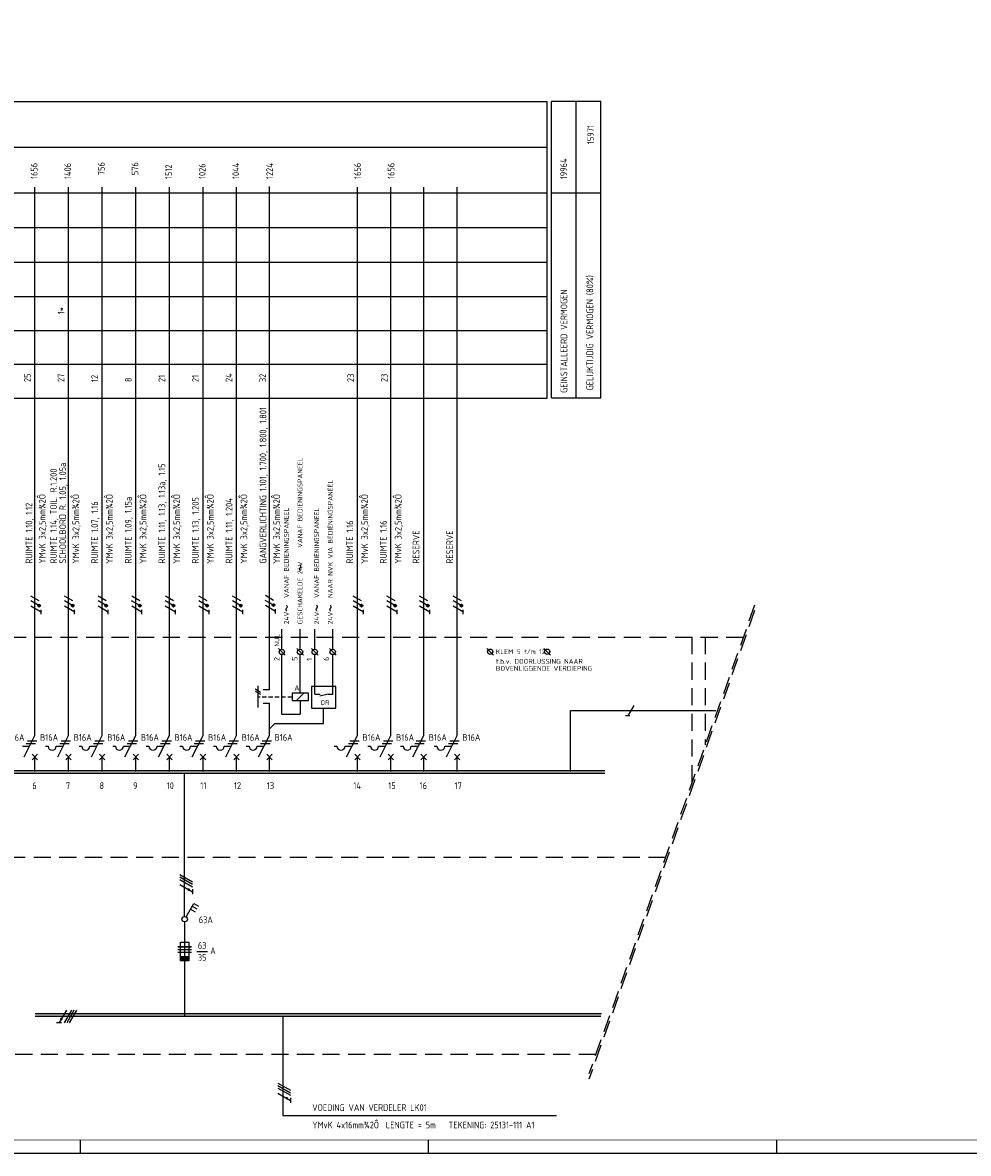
# Model space of a CAD drawing. Header units: millimetres. Extents: x 16 to 1205, y -16 to 825.
# Tile 2 of 8: x 199 to 551, y -16 to 405. Entities that reach past the tile are written whole.
import ezdxf
from ezdxf.enums import TextEntityAlignment as Align

# ---------------------------------------------------------------- set-up
doc = ezdxf.new("R2010")
doc.units = ezdxf.units.MM
doc.linetypes.add('HIDDEN', pattern=[9.525, 6.35, -3.175])
doc.layers.get('0').update_dxf_attribs({"linetype": 'CONTINUOUS'})
for name, color, linetype in [('1', 7, 'CONTINUOUS'), ('40', 1, 'CONTINUOUS'), ('70', 1, 'CONTINUOUS'), ('71', 2, 'CONTINUOUS'), ('73', 4, 'CONTINUOUS'), ('EL$2B---_KADER', 4, 'CONTINUOUS'), ('LIJN018', 210, 'CONTINUOUS'), ('LIJN025', 10, 'CONTINUOUS'), ('LIJN035', 50, 'CONTINUOUS'), ('LIJN050', 90, 'CONTINUOUS'), ('TEKST18', 210, 'CONTINUOUS'), ('TEKST25', 10, 'CONTINUOUS'), ('TEKST35', 50, 'CONTINUOUS'), ('TEKST50', 90, 'CONTINUOUS')]:
    doc.layers.add(name, color=color, linetype=linetype)
doc.styles.add('5_0', font='iso.shx')
doc.styles.add('ISO', font='ISO.SHX')
doc.styles.add('NEN', font='iso.shx')
doc.styles.add('ROMAND', font='romand')
doc.styles.get("Standard").update_dxf_attribs({"font": 'iso.shx'})

# ---------------------------------------------------------------- blocks, each defined once
blk = doc.blocks.new('A0')
at = {"layer": 'LIJN025'}
for p, q in [((205, 0), (205, 5)), ((334.5, 0), (334.5, 5)), ((464, 0), (464, 5))]:
    blk.add_line(p, q, dxfattribs=at)
blk.add_lwpolyline([(1189, 841), (1189, 0), (0, 0), (0, 841)], close=True, dxfattribs=at)
at = {"layer": 'LIJN050', "const_width": 0.2}
blk.add_lwpolyline([(1184, 836), (25, 836), (25, 5), (1184, 5)], close=True, dxfattribs=at)
at = {"layer": 'TEKST25', "style": 'ROMAND', "width": 2.899115}
blk.add_attdef('STATUS', text='', height=2.5, dxfattribs=at).set_placement((1143, 71.5), (1182, 71.5), align=Align.FIT)
at = {"layer": 'TEKST25', "style": 'ISO'}
for tag, p in [('E', (1144.25, 66)), ('NAAM-E', (1155.75, 66)), ('DATUM-E', (1174, 66)), ('D', (1144.25, 61)), ('NAAM-D', (1155.75, 61)), ('DATUM-D', (1174, 61)), ('C', (1144.25, 56)), ('NAAM-C', (1155.75, 56)), ('DATUM-C', (1174, 56)), ('B', (1144.25, 51)), ('NAAM-B', (1155.75, 51)), ('DATUM-B', (1174, 51)), ('A', (1144.25, 46)), ('NAAM-A', (1155.75, 46)), ('DATUM-A', (1174, 46))]:
    blk.add_attdef(tag, text='', height=2.5, dxfattribs=at).set_placement(p, align=Align.CENTER)
for tag, p in [('DATUM', (1021.75, 36.25)), ('SCHAAL', (1057, 36.25)), ('GETEKEND', (1087.25, 36.25)), ('GECONTOL.', (1122, 36.25)), ('FORMAAT', (1152.25, 28.25))]:
    blk.add_attdef(tag, p, '', height=2.5, dxfattribs=at)
at = {"layer": 'TEKST35', "style": 'ISO'}
for tag, p in [('PROJECT', (1023.5, 72.5)), ('PLAATS', (1023.5, 63.5)), ('INSTALLATIE-REGEL1', (1023.5, 52.5)), ('INSTALLATIE-REGEL2', (1023.5, 43.5))]:
    blk.add_attdef(tag, p, '', height=4, dxfattribs=at)
blk.add_attdef('PROJ.NR.', text='', height=4, dxfattribs=at).set_placement((1170, 23), align=Align.CENTER)
at = {"layer": 'TEKST50', "style": 'ISO'}
blk.add_attdef('FILE-NAAM', text='', height=5, dxfattribs=at).set_placement((1162.5, 7.5), align=Align.CENTER)
blk = doc.blocks.new('RWS075')
at = {"layer": '71'}
blk.add_line((2, 0), (0, -2), dxfattribs=at)
blk = doc.blocks.new('RWS023', base_point=(227, 181))
at = {"layer": '40', "style": 'NEN'}
blk.add_text('~', height=5, dxfattribs=at).set_placement((223.5, 179.5))

msp = doc.modelspace()

# ---------------------------------------------------------------- linework, layer by layer
at = {"color": 10}
for p, q in [((257.73, 87.99), (262.42, 85.28)), ((257.73, 87.05), (262.42, 84.34)), ((257.73, 87.05), (262.42, 84.34)), ((257.73, 86.11), (262.42, 83.4)), ((257.73, 84.24), (262.42, 81.53)), ((262.42, 82.47), (262.42, 80.59)), ((215.55, 37.5), (212.84, 32.82)), ((217.43, 37.5), (214.72, 32.82)), ((218.36, 37.5), (215.66, 32.82)), ((218.36, 37.5), (215.66, 32.82)), ((219.3, 37.5), (216.59, 32.82)), ((213.78, 32.82), (211.91, 32.82)), ((294.2, 10.42), (298.88, 7.72)), ((294.2, 9.49), (298.88, 6.78)), ((294.2, 9.49), (298.88, 6.78)), ((294.2, 8.55), (298.88, 5.84)), ((294.2, 6.67), (298.88, 3.97)), ((298.88, 4.91), (298.88, 3.03))]:
    msp.add_line(p, q, dxfattribs=at)
for p, q in [((257.73, 87.05), (262.42, 84.34)), ((218.36, 37.5), (215.66, 32.82)), ((294.2, 9.49), (298.88, 6.78))]:
    msp.add_line(p, q)
at = {"color": 10, "const_width": 0.469}
for points in [[(261.13, 82.54, 1), (260.89, 82.14, 1)], [(213.86, 34.11, 1), (213.45, 34.34, 1)], [(297.59, 4.98, 1), (297.36, 4.58, 1)]]:
    msp.add_lwpolyline(points, format="xyb", close=True, dxfattribs=at)
at = {"layer": '1', "color": 1}
for p, q in [((205.3, 187.95), (202.31, 189.68)), ((205.38, 189.68), (202.35, 191.43)), ((217.8, 187.95), (214.81, 189.68)), ((217.88, 189.68), (214.85, 191.43)), ((230.3, 187.95), (227.31, 189.68)), ((230.38, 189.68), (227.35, 191.43)), ((242.8, 187.95), (239.81, 189.68)), ((242.88, 189.68), (239.85, 191.43)), ((255.3, 187.95), (252.31, 189.68)), ((255.38, 189.68), (252.35, 191.43)), ((267.8, 187.95), (264.81, 189.68)), ((267.88, 189.68), (264.85, 191.43)), ((280.3, 187.95), (277.31, 189.68)), ((280.38, 189.68), (277.35, 191.43)), ((292.5, 188.19), (289.52, 189.91)), ((292.58, 189.91), (289.55, 191.66)), ((325.21, 187.95), (322.22, 189.68)), ((325.29, 189.68), (322.25, 191.43)), ((337.71, 187.95), (334.72, 189.68)), ((337.79, 189.68), (334.75, 191.43)), ((349.87, 187.95), (346.88, 189.68)), ((349.94, 189.68), (346.91, 191.43)), ((362.37, 187.95), (359.38, 189.68)), ((362.44, 189.68), (359.41, 191.43)), ((206.13, 185.52), (202.34, 187.7)), ((218.63, 185.52), (214.84, 187.7)), ((231.13, 185.52), (227.34, 187.7)), ((243.63, 185.52), (239.84, 187.7)), ((256.13, 185.52), (252.34, 187.7)), ((268.63, 185.52), (264.84, 187.7)), ((281.13, 185.52), (277.34, 187.7)), ((293.33, 185.75), (289.55, 187.94)), ((326.04, 185.52), (322.25, 187.7)), ((338.54, 185.52), (334.75, 187.7)), ((350.69, 185.52), (346.91, 187.7)), ((363.19, 185.52), (359.41, 187.7)), ((285.74, 156.97), (287.74, 155.81)), ((285.74, 156.17), (287.74, 155.01)), ((426.55, 150.78), (424.37, 147)), ((262.04, 61.09), (257.04, 61.09)), ((257.04, 61.09), (262.04, 61.09)), ((257.04, 60.09), (262.04, 60.09)), ((257.04, 59.09), (262.04, 59.09))]:
    msp.add_line(p, q, dxfattribs=at)
at = {"layer": '1', "color": 1, "linetype": 'HIDDEN', "ltscale": 0.25}
msp.add_line((299.47, 153.96), (286.74, 153.96), dxfattribs=at)
at = {"layer": '1', "color": 2}
for p, q in [((299.49, 155.48), (299.49, 152.48)), ((299.49, 155.48), (305.49, 155.48)), ((305.49, 152.48), (299.49, 152.48)), ((305.49, 155.48), (305.49, 152.48)), ((199.84, 131.66), (203.86, 139.7)), ((212.34, 131.66), (216.36, 139.7)), ((224.84, 131.66), (228.86, 139.7)), ((237.34, 131.66), (241.36, 139.7)), ((249.84, 131.66), (253.86, 139.7)), ((262.34, 131.66), (266.36, 139.7)), ((274.84, 131.66), (278.86, 139.7)), ((287.05, 131.66), (291.07, 139.7)), ((319.75, 131.66), (323.77, 139.7)), ((332.25, 131.66), (336.27, 139.7)), ((344.41, 131.66), (348.43, 139.7)), ((356.91, 131.66), (360.93, 139.7)), ((199.26, 135.66), (201.84, 135.66)), ((207.76, 135.66), (208.76, 135.66)), ((211.76, 135.66), (214.34, 135.66)), ((220.26, 135.66), (221.26, 135.66)), ((224.26, 135.66), (226.84, 135.66)), ((232.76, 135.66), (233.76, 135.66)), ((236.76, 135.66), (239.34, 135.66)), ((245.26, 135.66), (246.26, 135.66)), ((249.26, 135.66), (251.84, 135.66)), ((257.76, 135.66), (258.76, 135.66)), ((261.76, 135.66), (264.34, 135.66)), ((270.26, 135.66), (271.26, 135.66)), ((274.26, 135.66), (276.84, 135.66)), ((282.47, 135.66), (283.47, 135.66)), ((286.47, 135.66), (289.05, 135.66)), ((315.17, 135.66), (316.17, 135.66)), ((319.17, 135.66), (321.75, 135.66)), ((327.67, 135.66), (328.67, 135.66)), ((331.67, 135.66), (334.25, 135.66)), ((339.83, 135.66), (340.83, 135.66)), ((343.83, 135.66), (346.41, 135.66)), ((352.33, 135.66), (353.33, 135.66)), ((356.33, 135.66), (358.91, 135.66)), ((258.04, 62.84), (261.04, 62.84)), ((258.04, 55.84), (258.04, 62.84)), ((261.04, 62.84), (261.04, 55.84)), ((261.04, 57.34), (258.04, 57.34)), ((261.04, 57.09), (258.04, 57.09)), ((261.04, 56.84), (258.04, 56.84)), ((261.04, 56.59), (258.04, 56.59)), ((261.04, 56.34), (258.04, 56.34)), ((261.04, 56.09), (258.04, 56.09)), ((261.04, 55.84), (258.04, 55.84))]:
    msp.add_line(p, q, dxfattribs=at)
at = {"layer": '1', "color": 1}
for centre in [(205.38, 187.93), (217.88, 187.93), (230.38, 187.93), (242.88, 187.93), (255.38, 187.93), (267.88, 187.93), (280.38, 187.93), (292.58, 188.16), (325.29, 187.93), (337.79, 187.93), (349.94, 187.93), (362.44, 187.93)]:
    msp.add_circle(centre, 0.5, dxfattribs=at)
at = {"layer": '1', "color": 2}
for centre in [(210.26, 135.66), (222.76, 135.66), (235.26, 135.66), (247.76, 135.66), (260.26, 135.66), (272.76, 135.66), (284.97, 135.66), (317.67, 135.66), (330.17, 135.66), (342.33, 135.66), (354.83, 135.66)]:
    msp.add_arc(centre, 1.5, 180, 0, dxfattribs=at)
at = {"layer": '70'}
for p, q in [((206.12, 184.8), (206.12, 186.35)), ((218.62, 184.8), (218.62, 186.35)), ((231.12, 184.8), (231.12, 186.35)), ((243.62, 184.8), (243.62, 186.35)), ((256.12, 184.8), (256.12, 186.35)), ((268.62, 184.8), (268.62, 186.35)), ((281.12, 184.8), (281.12, 186.35)), ((293.32, 185.04), (293.32, 186.59)), ((326.03, 184.8), (326.03, 186.35)), ((338.53, 184.8), (338.53, 186.35)), ((350.68, 184.8), (350.68, 186.35)), ((363.18, 184.8), (363.18, 186.35)), ((425.05, 147), (423.5, 147)), ((200.59, 136.66), (204.09, 136.66)), ((201.09, 137.66), (204.59, 137.66)), ((213.09, 136.66), (216.59, 136.66)), ((213.59, 137.66), (217.09, 137.66)), ((225.59, 136.66), (229.09, 136.66)), ((226.09, 137.66), (229.59, 137.66)), ((238.09, 136.66), (241.59, 136.66)), ((238.59, 137.66), (242.09, 137.66)), ((250.59, 136.66), (254.09, 136.66)), ((251.09, 137.66), (254.59, 137.66)), ((263.09, 136.66), (266.59, 136.66)), ((263.59, 137.66), (267.09, 137.66)), ((275.59, 136.66), (279.09, 136.66)), ((276.09, 137.66), (279.59, 137.66)), ((287.8, 136.66), (291.3, 136.66)), ((288.3, 137.66), (291.8, 137.66)), ((320.5, 136.66), (324, 136.66)), ((321, 137.66), (324.5, 137.66)), ((333, 136.66), (336.5, 136.66)), ((333.5, 137.66), (337, 137.66)), ((345.16, 136.66), (348.66, 136.66)), ((345.66, 137.66), (349.16, 137.66)), ((357.66, 136.66), (361.16, 136.66)), ((358.16, 137.66), (361.66, 137.66)), ((264.05, 59.35), (268.05, 59.35))]:
    msp.add_line(p, q, dxfattribs=at)
at = {"layer": '70', "const_width": 0.5}
for points in [[(205.38, 188.18, 1), (205.38, 187.68, 1)], [(217.88, 188.18, 1), (217.88, 187.68, 1)], [(230.38, 188.18, 1), (230.38, 187.68, 1)], [(242.88, 188.18, 1), (242.88, 187.68, 1)], [(255.38, 188.18, 1), (255.38, 187.68, 1)], [(267.88, 188.18, 1), (267.88, 187.68, 1)], [(292.58, 188.41, 1), (292.58, 187.91, 1)]]:
    msp.add_lwpolyline(points, format="xyb", close=True, dxfattribs=at)
at = {"layer": '70'}
for centre, start, end in [((280.38, 187.93), 90, 270), ((280.38, 187.93), 270, 90), ((325.29, 187.93), 90, 270), ((325.29, 187.93), 270, 90), ((337.79, 187.93), 90, 270), ((337.79, 187.93), 270, 90), ((349.94, 187.93), 90, 270), ((349.94, 187.93), 270, 90), ((362.44, 187.93), 90, 270), ((362.44, 187.93), 270, 90)]:
    msp.add_arc(centre, 0.25, start, end, dxfattribs=at)
at = {"layer": '71'}
for p, q in [((296.92, 169.47), (294.42, 171.97)), ((303.7, 169.47), (301.2, 171.97)), ((309.15, 169.47), (306.65, 171.97)), ((315.85, 169.47), (313.35, 171.97)), ((374.41, 169.54), (371.91, 172.04)), ((395.61, 169.54), (393.11, 172.04)), ((286.74, 158.07), (286.74, 150.07)), ((291.07, 156.57), (288.74, 156.57)), ((315.75, 157.9), (306.65, 157.9)), ((306.65, 157.9), (306.65, 149.8)), ((315.75, 149.8), (315.75, 157.9)), ((291.07, 151.57), (288.74, 151.57)), ((312.89, 154.98), (309.79, 154.22)), ((306.65, 149.8), (315.75, 149.8)), ((204.86, 130.66), (202.86, 132.66)), ((202.86, 130.66), (204.86, 132.66)), ((217.36, 130.66), (215.36, 132.66)), ((215.36, 130.66), (217.36, 132.66)), ((229.86, 130.66), (227.86, 132.66)), ((227.86, 130.66), (229.86, 132.66)), ((242.36, 130.66), (240.36, 132.66)), ((240.36, 130.66), (242.36, 132.66)), ((254.86, 130.66), (252.86, 132.66)), ((252.86, 130.66), (254.86, 132.66)), ((267.36, 130.66), (265.36, 132.66)), ((265.36, 130.66), (267.36, 132.66)), ((279.86, 130.66), (277.86, 132.66)), ((277.86, 130.66), (279.86, 132.66)), ((292.07, 130.66), (290.07, 132.66)), ((290.07, 130.66), (292.07, 132.66)), ((322.77, 130.66), (324.77, 132.66)), ((324.77, 130.66), (322.77, 132.66)), ((335.27, 130.66), (337.27, 132.66)), ((337.27, 130.66), (335.27, 132.66)), ((349.43, 130.66), (347.43, 132.66)), ((347.43, 130.66), (349.43, 132.66)), ((361.93, 130.66), (359.93, 132.66)), ((359.93, 130.66), (361.93, 132.66)), ((260.04, 72.21), (262.94, 77.23)), ((262.32, 76.14), (264.05, 75.14)), ((262.94, 77.23), (264.67, 76.23)), ((261.69, 75.06), (263.42, 74.06))]:
    msp.add_line(p, q, dxfattribs=at)
for centre in [(295.67, 170.72), (302.45, 170.72), (307.9, 170.72), (314.6, 170.72), (373.16, 170.79), (394.36, 170.79), (259.53, 71.35)]:
    msp.add_circle(centre, 1, dxfattribs=at)
at = {"layer": '73'}
for p, q in [((123.23, 126.68), (415.79, 126.68)), ((123.23, 125.68), (415.79, 125.68)), ((203.94, 36.28), (414.62, 36.28)), ((203.94, 35.28), (414.27, 35.28))]:
    msp.add_line(p, q, dxfattribs=at)
for points in [[(415.79, 125.68), (415.79, 126.68), (123.23, 125.68), (123.23, 126.68)], [(414.39, 35.28), (414.39, 36.28), (203.94, 35.28), (203.94, 36.28)]]:
    msp.add_solid(points, dxfattribs=at)
at = {"layer": 'LIJN018', "color": 9, "linetype": 'Continuous'}
for p, q in [((129.25, 375.47), (394.35, 375.47)), ((129.25, 358.47), (394.35, 358.47)), ((129.25, 341.5), (394.35, 341.5)), ((129.25, 328.5), (394.35, 328.5)), ((129.25, 315.72), (394.35, 315.72)), ((129.25, 302.92), (394.35, 302.92)), ((129.25, 290.22), (394.35, 290.22)), ((129.25, 277.72), (394.35, 277.72)), ((129.25, 265.12), (394.35, 265.12))]:
    msp.add_line(p, q, dxfattribs=at)
at = {"layer": 'LIJN018', "color": 9}
msp.add_line((394.35, 265.12), (394.35, 375.47), dxfattribs=at)
at = {"layer": 'LIJN025', "linetype": 'Continuous'}
for p, q in [((395.93, 265.19), (395.93, 375.5)), ((395.93, 375.5), (414.34, 375.5)), ((405.09, 265.19), (405.09, 375.34)), ((414.34, 265.19), (414.34, 375.5)), ((395.93, 341.5), (414.34, 341.5))]:
    msp.add_line(p, q, dxfattribs=at)
at = {"layer": 'LIJN025'}
for p, q in [((395.93, 265.19), (414.34, 265.19)), ((303.97, 155.48), (300.97, 152.48))]:
    msp.add_line(p, q, dxfattribs=at)
at = {"layer": 'LIJN025', "linetype": 'HIDDEN'}
for p, q in [((471.53, 188.1), (409.92, 13.88)), ((471.53, 186.1), (409.92, 11.88)), ((118.07, 176.25), (467.33, 176.25)), ((448.15, 176.27), (448.15, 122)), ((453.15, 176.27), (453.15, 136.14)), ((438.34, 94.25), (118.09, 94.25)), ((412.43, 21), (118.07, 21))]:
    msp.add_line(p, q, dxfattribs=at)
at = {"layer": 'LIJN035'}
for p, q in [((203.86, 139.7), (203.86, 343.5)), ((216.36, 139.7), (216.36, 343.5)), ((228.86, 139.7), (228.86, 343.5)), ((241.36, 139.7), (241.36, 343.5)), ((253.86, 139.7), (253.86, 343.5)), ((266.36, 139.7), (266.36, 343.5)), ((278.86, 139.7), (278.86, 343.5)), ((291.07, 156.57), (291.07, 343.76)), ((323.77, 139.7), (323.77, 343.5)), ((336.27, 139.7), (336.27, 343.5)), ((348.43, 139.7), (348.43, 343.5)), ((360.93, 139.7), (360.93, 343.5)), ((295.63, 171.69), (295.63, 179.22)), ((302.47, 171.72), (302.47, 179.22)), ((307.91, 171.69), (307.91, 179.22)), ((314.65, 171.69), (314.65, 179.22)), ((295.62, 147.59), (295.62, 169.72)), ((302.47, 155.48), (302.47, 169.72)), ((307.92, 154.98), (307.92, 169.72)), ((314.62, 154.98), (314.62, 169.72)), ((291.07, 139.7), (291.07, 151.57)), ((302.49, 152.48), (302.49, 147.59)), ((307.92, 154.98), (309.9, 154.98)), ((312.89, 154.98), (314.62, 154.98)), ((295.62, 147.59), (302.49, 147.59)), ((311.23, 144.09), (311.23, 149.8)), ((403.02, 126.25), (403.02, 149)), ((403.02, 149), (457.05, 149)), ((293.07, 144.09), (311.23, 144.09)), ((203.86, 126.25), (203.86, 131.75)), ((216.36, 126.25), (216.36, 131.75)), ((228.86, 126.25), (228.86, 131.75)), ((241.36, 126.25), (241.36, 131.75)), ((253.86, 126.25), (253.86, 131.75)), ((266.36, 126.25), (266.36, 131.75)), ((278.86, 126.25), (278.86, 131.75)), ((291.07, 126.25), (291.07, 131.75)), ((323.77, 126.25), (323.77, 131.75)), ((336.27, 126.25), (336.27, 131.75)), ((348.43, 126.25), (348.43, 131.75)), ((360.93, 126.25), (360.93, 131.75)), ((259.53, 72.35), (259.53, 125.75)), ((259.53, 70.35), (259.53, 35.28))]:
    msp.add_line(p, q, dxfattribs=at)
at = {"layer": 'LIJN050'}
for p in [(296.09, 35.28), (397.8, -1.77)]:
    msp.add_line(p, (296.09, -1.77), dxfattribs=at)

# ---------------------------------------------------------------- block references
at = {"layer": 'EL$2B---_KADER'}
msp.add_blockref('A0', (15.75, -15.75), dxfattribs=at)
at = {"layer": 'LIJN035', "rotation": 90}
for p in [(303.63, 203.99), (298.57, 188.98), (309.79, 188.98), (314.88, 188.98)]:
    msp.add_blockref('RWS023', p, dxfattribs=at)
at = {"layer": 'TEKST25'}
msp.add_blockref('RWS075', (291.07, 144.09), dxfattribs=at)

# ---------------------------------------------------------------- texts
at = {"layer": '40', "style": 'NEN'}
for s, p in [('15971', (411.74, 363.13)), ('19964', (401.74, 350.38)), ('GELIJKTIJDIG VERMOGEN (80%)', (411.48, 289.42)), ('GEINSTALLEERD VERMOGEN', (401.83, 286.31))]:
    msp.add_text(s, height=2.5, rotation=90, dxfattribs=at).set_placement(p, align=Align.CENTER)
for s, height, p in [('1656', 2.5, (204.8, 346.59)), ('1406', 2.5, (217.3, 346.59)), ('1512', 2.5, (254.8, 346.59)), ('1026', 2.5, (267.3, 346.59)), ('1044', 2.5, (279.8, 346.59)), ('1224', 2.5, (292.38, 346.59)), ('1656', 2.5, (325.08, 346.59)), ('1656', 2.5, (337.58, 346.59)), (' 756', 2.5, (229.8, 346.59)), (' 576', 2.5, (242.3, 346.59)), ('1*', 2.5, (214.8, 296.29)), ('25', 2.5, (202.3, 271.09)), ('27', 2.5, (214.8, 271.09)), ('12', 2.5, (227.3, 271.09)), ('21', 2.5, (252.3, 271.09)), ('21', 2.5, (264.8, 271.09)), ('24', 2.5, (277.26, 271.09)), ('32', 2.5, (289.8, 271.09)), ('GANGVERLICHTING 1.101, 1.700, 1.800, 1.801', 2.5, (289.9, 203.59)), ('23', 2.5, (322.51, 271.09)), ('23', 2.5, (335.01, 271.09)), ('8', 2.5, (239.8, 271.09)), ('RUIMTE 1.11, 1.13, 1.13a, 1.15', 2.5, (252.3, 203.59)), ('RUIMTE 1.14, TOIL. R.1.200', 2.5, (212.01, 203.59)), ('SCHOOLBORD R. 1.05, 1.05a', 2.5, (215.42, 203.59)), ('RUIMTE 1.10, 1.12', 2.5, (202.89, 203.59)), (' YMvK 3x2,5mm¾2Ô', 2.5, (207.8, 202.09)), (' YMvK 3x2,5mm¾2Ô', 2.5, (207.8, 202.09)), (' YMvK 3x2,5mm¾2Ô', 2.5, (220.3, 202.09)), ('RUIMTE 1.07, 1.16', 2.5, (227.3, 203.59)), (' YMvK 3x2,5mm¾2Ô', 2.5, (232.8, 202.09)), ('RUIMTE 1.09, 1.15a', 2.5, (239.8, 203.59)), (' YMvK 3x2,5mm¾2Ô', 2.5, (245.3, 202.09)), (' YMvK 3x2,5mm¾2Ô', 2.5, (257.8, 202.09)), ('RUIMTE 1.13, 1.205', 2.5, (264.8, 203.59)), (' YMvK 3x2,5mm¾2Ô', 2.5, (270.3, 202.09)), ('RUIMTE 1.11, 1.204', 2.5, (277.3, 203.59)), (' YMvK 3x2,5mm¾2Ô', 2.5, (282.8, 202.09)), (' YMvK 3x2,5mm¾2Ô', 2.5, (294.97, 202.09)), (' YMvK 3x2,5mm¾2Ô', 2.5, (327.7, 202.09)), (' YMvK 3x2,5mm¾2Ô', 2.5, (340.2, 202.09)), ('RUIMTE 1.16', 2.5, (322.2, 203.59)), ('RUIMTE 1.16', 2.5, (334.7, 203.59)), ('RESERVE', 2.5, (346.86, 203.59)), ('RESERVE', 2.5, (359.36, 203.59)), ('2', 2, (294.79, 167.34)), ('5', 2, (301.49, 167.39)), ('1', 2, (306.94, 167.39)), ('6', 2, (313.16, 167.38))]:
    msp.add_text(s, height=height, rotation=90, dxfattribs=at).set_placement(p)
for s, height, p in [('A', 2, (300.28, 156.34)), ('OR', 1.8, (310.02, 151)), ('B16A', 2.5, (193.27, 137.67)), ('B16A', 2.5, (205.77, 137.67)), ('B16A', 2.5, (218.27, 137.67)), ('B16A', 2.5, (230.77, 137.67)), ('B16A', 2.5, (243.27, 137.67)), ('B16A', 2.5, (255.77, 137.67)), ('B16A', 2.5, (268.27, 137.67)), ('B16A', 2.5, (280.77, 137.67)), ('B16A', 2.5, (292.98, 137.67)), ('B16A', 2.5, (325.68, 137.67)), ('B16A', 2.5, (338.18, 137.67)), ('B16A', 2.5, (350.34, 137.67)), ('B16A', 2.5, (362.84, 137.67)), ('A', 2.5, (269.05, 58.35)), ('VOEDING VAN VERDELER LK01 ', 2.5, (306.98, 0.05)), ('YMvK 4x16mm¾2Ô', 2.5, (306.98, -6.45)), ('LENGTE = 5m', 2.5, (334.36, -6.45)), ('TEKENING: 25131-111 A1', 2.5, (357.68, -6.45))]:
    msp.add_text(s, height=height, dxfattribs=at).set_placement(p)
for s, p in [('63', (266.05, 60.35)), ('35', (266.05, 55.85))]:
    msp.add_text(s, height=2.5, dxfattribs=at).set_placement(p, align=Align.CENTER)
at = {"layer": 'TEKST18', "style": 'NEN'}
for s, p in [('GESCHAKELDE 24V    VANAF BEDIENINGSPANEEL', (303.34, 181.02)), ('24V    NAAR NVK VIA BEDIENINGSPANEEL', (314.59, 181.02)), ('24V    VANAF BEDIENINGSPANEEL', (298.29, 181.02)), ('24V    VANAF BEDIENINGSPANEEL', (309.5, 181.02)), ('NUL', (294.75, 172.68))]:
    msp.add_text(s, height=1.8, rotation=90, dxfattribs=at).set_placement(p)
at = {"layer": 'TEKST18'}
for s, p in [('t.b.v. DOORLUSSING NAAR', (375.29, 166.31)), ('KLEM 5 t/m 12', (375.29, 169.91)), ('BOVENLIGGENDE VERDIEPING', (375.29, 163.71))]:
    msp.add_text(s, height=1.8, dxfattribs=at).set_placement(p)
at = {"layer": 'TEKST25', "style": '5_0'}
for s, p in [('6', (202.86, 119.75)), ('7', (215.36, 119.75)), ('8', (227.86, 119.75)), ('9', (240.36, 119.75)), ('10', (252.86, 119.75)), ('11', (265.36, 119.75)), ('12', (277.86, 119.75)), ('13', (290.12, 119.75)), ('14', (322.27, 119.75)), ('15', (335.27, 119.75)), ('16', (346.93, 119.75)), ('17', (359.93, 119.75)), ('63A', (264.78, 69.85))]:
    msp.add_text(s, height=2.5, dxfattribs=at).set_placement(p)

doc.saveas('drawing.dxf')
